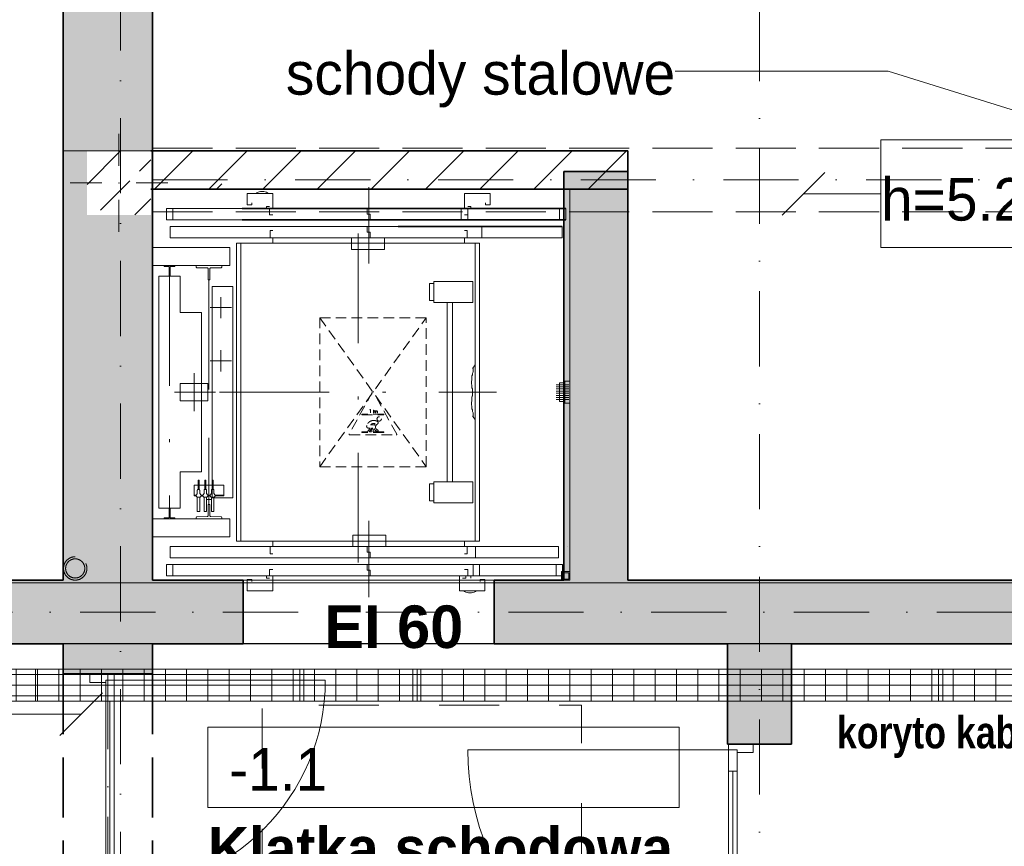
# Model space of a CAD drawing. Header units: millimetres. Extents: x 82175 to 237000, y 24756 to 471700.
# Tile 245 of 256: x 106816 to 111440, y 455658 to 459542. Entities that reach past the tile are written whole.
import ezdxf
from ezdxf.enums import TextEntityAlignment as Align

# ---------------------------------------------------------------- set-up
doc = ezdxf.new("R2010")
doc.units = ezdxf.units.MM
for name, pattern in [('DASHED', [0.75, 0.5, -0.25]), ('Krawędzie ukryte', [3.912222, 2.822222, -1.09]), ('Kropki i Kreski', [6.702778, 3.527778, -1.763889, 0, -1.411111]), ('Przerywana', [5.644444, 2.822222, -2.822222]), ('TRAZO_Y_PUNTO', [10.3, 5.15, -2.5, 0.15, -2.5])]:
    doc.linetypes.add(name, pattern=pattern)
for name, color, linetype, lineweight in [('#_EL - opis', 7, 'Continuous', 20), ('2DE_PRO_Cblf304L', 30, 'Continuous', 15), ('CP_DETAL', 33, 'Continuous', 9)]:
    doc.layers.add(name, color=color, linetype=linetype, lineweight=lineweight)
for name, color, linetype in [('- strefy pomieszczeń', 8, 'Continuous'), ('2D - Ogólne', 8, 'Continuous'), ('Drzwi Archicad', 8, 'Continuous'), ('Instalacje - Wod_Kan', 8, 'Continuous'), ('Konstrukcja - Belki', 8, 'Continuous'), ('Konstrukcja - Siatka mod', 8, 'Continuous'), ('Konstrukcja - Stropy', 8, 'Continuous'), ('Konstrukcja - Słupy', 8, 'Continuous'), ('Konstrukcja - Ściany działowe', 8, 'Continuous'), ('Konstrukcja - Ściany nośne wew..P', 8, 'Continuous'), ('Opisy - Etykiety', 8, 'Continuous'), ('Opisy - Tekst', 8, 'Continuous'), ('Wnętrze - Wyposażenie', 8, 'Continuous'), ('Wykończenie - Podłogi', 8, 'Continuous')]:
    doc.layers.add(name, color=color, linetype=linetype)
doc.styles.add('CP_ATTR', font='ARIAL.TTF')
doc.styles.add('OP_100', font='ARIALN.TTF', dxfattribs={"width": 0.8, "height": 20})
doc.styles.add('STYL_AUTOMATYCZNY_5', font='txt')
doc.styles.add('STYL_AUTOMATYCZNY_6', font='txt')
doc.styles.add('STYL_AUTOMATYCZNY_7', font='txt')
doc.styles.add('STYL_AUTOMATYCZNY_9', font='txt')

# ---------------------------------------------------------------- blocks, each defined once
blk = doc.blocks.new('2Dcblfmark100')
at = {"color": 3}
for p, q in [((-10, -50), (-10, 50)), ((10, -50), (10, 50))]:
    blk.add_line(p, q, dxfattribs=at)
blk = doc.blocks.new('2dcblf_korcf105v_b150_h105_z1mcg80')
at = {"layer": 'CP_DETAL'}
h = blk.add_hatch(dxfattribs=at)
h.set_pattern_fill('_USER', color=256, scale=100, angle=90, style=0, pattern_type=0)
h.set_pattern_definition([(90, (-3e-14, 0), (-100, 6e-15), [])])
h.paths.add_polyline_path([(0, 75), (13250, 75), (13250, -75), (0, -75)])
for p, q in [((0, 75), (13250, 75)), ((13250, -75), (13250, 75)), ((0, -75), (13250, -75))]:
    blk.add_line(p, q)
for p, q in [((13250, 50), (0, 50)), ((0, 0), (13250, 0)), ((13250, -50), (0, -50))]:
    blk.add_line(p, q, dxfattribs=at)
at = {"yscale": 1.5}
for p in [(9000, 0), (12000, 0)]:
    blk.add_blockref('2Dcblfmark100', p, dxfattribs=at)
at = {"linetype": 'ByBlock', "style": 'CP_ATTR', "flags": 9}
for tag in ['NAME', 'NUMBER', 'GROUP', 'ORDER-NO', 'PRODUCER', 'COUPLERS', 'MOUNTDIST', 'MOUNTINGS', 'OTHER', 'WEIGHT', 'DIVIDER', 'COVER']:
    blk.add_attdef(tag, text='', height=0.00005, dxfattribs=at).set_placement((-0.1, 0), align=Align.MIDDLE_LEFT)

msp = doc.modelspace()

# ---------------------------------------------------------------- hatches: boundary and pattern name
at = {"layer": 'Konstrukcja - Słupy', "linetype": 'Continuous', "lineweight": 25}
h = msp.add_hatch(dxfattribs=at)
h.set_pattern_fill('Beton_zbrojony_0001', color=8, style=0, pattern_type=2)
h.set_pattern_definition([(45, (-135208.59, 738186.62), (-183.84776, 183.84776), []), (45, (-135300.5, 738278.54), (-183.84776, 183.84776), [195, -65])])
h.paths.add_polyline_path([(107132.4, 458624.9), (107432.4, 458624.9), (107432.4, 458924.9), (107132.4, 458924.9)])
at = {"layer": 'Konstrukcja - Ściany działowe', "linetype": 'Continuous', "lineweight": 13}
h = msp.add_hatch(dxfattribs=at)
h.set_pattern_fill('Bloczki_ceramiczne_0001', color=8, style=0, pattern_type=2)
h.set_pattern_definition([(45, (-135208.59, 738186.62), (-127.27922, 127.27922), [])])
h.paths.add_polyline_path([(107432.4, 458744.9), (109671.8, 458744.9), (109671.8, 458924.9), (107432.4, 458924.9)])
at = {"layer": 'Konstrukcja - Ściany nośne wew..P', "linetype": 'Continuous', "lineweight": 13}
h = msp.add_hatch(color=8, dxfattribs=at)
h.paths.add_polyline_path([(107020, 456908.9), (107440, 456908.9), (107440, 461558.9), (107140, 461558.9), (107140, 461858.9), (107020, 461858.9)])
h.paths.add_polyline_path([(107432.4, 458624.9), (107132.4, 458624.9), (107132.4, 458924.9), (107432.4, 458924.9)], flags=0)
for points in [[(109671.8, 456908.9), (109671.8, 458828.9), (109371.8, 458828.9), (109371.8, 456908.9)], [(104440, 456608.9), (107020, 456608.9), (107020, 456908.9), (104440, 456908.9)], [(107020, 456908.9), (107020, 456468.9), (107440, 456468.9), (107440, 456908.9)], [(107440, 456608.9), (107865, 456608.9), (107865, 456908.9), (107440, 456908.9)], [(109045, 456908.9), (109045, 456608.9), (109371.8, 456608.9), (109371.8, 456908.9)], [(109671.8, 456908.9), (109371.8, 456608.9), (109671.8, 456608.9)], [(109671.8, 456908.9), (109371.8, 456908.9), (109371.8, 456608.9)], [(109671.8, 456608.9), (112190, 456608.9), (112190, 456908.9), (109671.8, 456908.9)], [(110440, 456608.9), (110140, 456608.9), (110140, 456138.9), (110440, 456138.9)]]:
    msp.add_hatch(color=8, dxfattribs=at).paths.add_polyline_path(points)

# ---------------------------------------------------------------- linework, layer by layer
at = {"layer": '- strefy pomieszczeń', "color": 8, "linetype": 'Continuous', "lineweight": 13, "ltscale": 100}
for p, q in [((107699.4, 456217.5), (109913.1, 456217.5)), ((107699.4, 455841), (107699.4, 456217.5)), ((109913.1, 456217.5), (109913.1, 455841)), ((109913.1, 455841), (107699.4, 455841))]:
    msp.add_line(p, q, dxfattribs=at)
at = {"color": 8, "linetype": 'Continuous', "lineweight": 13, "ltscale": 100}
for p, q in [((110894.7, 459299.8), (109894.7, 459299.8)), ((112323.8, 458854.6), (110894.7, 459299.8))]:
    msp.add_line(p, q, dxfattribs=at)
at = {"layer": '2D - Ogólne', "color": 8, "linetype": 'Continuous', "lineweight": 13, "ltscale": 100}
for p, q in [((110894.7, 459299.8), (109894.7, 459299.8)), ((112323.8, 458854.6), (110894.7, 459299.8))]:
    msp.add_line(p, q, dxfattribs=at)
at = {"layer": '2D - Ogólne', "color": 8, "linetype": 'Przerywana', "lineweight": 13, "ltscale": 100, "flags": 128}
msp.add_lwpolyline([(107954.2, 454821.3), (109454.2, 454821.3), (109454.2, 456321.3), (107954.2, 456321.3)], close=True, dxfattribs=at)
at = {"layer": 'Drzwi Archicad', "color": 8, "linetype": 'Continuous', "lineweight": 35, "ltscale": 100}
for p, q in [((107865, 456608.9), (107865, 456908.9)), ((107865, 456608.9), (107865, 456908.9)), ((109044.9, 456608.9), (109044.9, 456908.9)), ((109045, 456608.9), (109045, 456908.9)), ((107145.2, 456467.6), (107020.2, 456467.6)), ((107260.2, 456467.6), (107145.2, 456467.6)), ((107260.2, 456467.6), (107145.2, 456467.6)), ((107440.2, 456467.6), (107260.2, 456467.6)), ((110145, 456138.9), (110140, 456138.9)), ((110260, 456138.9), (110145, 456138.9)), ((110260, 456138.9), (110145, 456138.9)), ((110440, 456138.9), (110260, 456138.9))]:
    msp.add_line(p, q, dxfattribs=at)
at = {"layer": 'Drzwi Archicad', "color": 8, "linetype": 'Continuous', "lineweight": 13, "ltscale": 100}
for p, q in [((107260.2, 456467.6), (107145.2, 456467.6)), ((107145.2, 456467.6), (107145.2, 456427.6)), ((107145.2, 456427.6), (107220.2, 456427.6)), ((107220.2, 456427.6), (107220.2, 456439.6)), ((107220.2, 456439.6), (107260.2, 456439.6)), ((107220.2, 456439.6), (107220.2, 456339.6)), ((107260.2, 456439.6), (107220.2, 456439.6)), ((107260.2, 456439.6), (107260.2, 456467.6)), ((107260.2, 456439.6), (108251.4, 456439.6)), ((107260.2, 456339.6), (107260.2, 456439.6)), ((107220.2, 456339.6), (107260.2, 456339.6)), ((107240.2, 455548.4), (107240.2, 456339.6)), ((110145, 456110.9), (108921, 456110.9)), ((110260, 456138.9), (110145, 456138.9)), ((110145, 456138.9), (110145, 456110.9)), ((110145, 456110.9), (110185, 456110.9)), ((110145, 456010.9), (110145, 456110.9)), ((110145, 456110.9), (110185, 456110.9)), ((110185, 456110.9), (110185, 456098.9)), ((110185, 456110.9), (110185, 456010.9)), ((110260, 456098.9), (110260, 456138.9)), ((110185, 456098.9), (110260, 456098.9)), ((110185, 456010.9), (110145, 456010.9)), ((110165, 454986.9), (110165, 456010.9))]:
    msp.add_line(p, q, dxfattribs=at)
at = {"layer": 'Drzwi Archicad', "color": 8, "linetype": 'Continuous', "lineweight": 13, "ltscale": 100, "flags": 128}
for points in [[(107240.2, 455548.4), (107240.2, 456339.6), (107220.2, 456339.6), (107220.2, 455548.4)], [(107260.2, 455548.4), (107260.2, 456339.6), (107240.2, 456339.6), (107240.2, 455548.4)], [(110145, 454986.9), (110145, 456010.9), (110165, 456010.9), (110165, 454986.9)], [(110165, 454986.9), (110165, 456010.9), (110185, 456010.9), (110185, 454986.9)]]:
    msp.add_lwpolyline(points, close=True, dxfattribs=at)
at = {"layer": 'Drzwi Archicad', "color": 8, "linetype": 'Continuous', "lineweight": 13, "ltscale": 100}
for centre, radius, start, end in [((107260.2, 456439.6), 991.2, 270, 0), ((110145, 456110.9), 1224, 180, 270)]:
    msp.add_arc(centre, radius, start, end, dxfattribs=at)
at = {"layer": 'Instalacje - Wod_Kan', "color": 8, "linetype": 'Przerywana', "lineweight": 20, "ltscale": 100, "flags": 128}
for points in [[(107076.8, 457018.9, 0.414214), (107021.8, 456963.9, 0.414214), (107076.8, 456908.9, 0.414214), (107131.8, 456963.9, 0.414214)], [(107076.8, 457008.9, -1), (107076.8, 456918.9, -1)]]:
    msp.add_lwpolyline(points, format="xyb", close=True, dxfattribs=at)
at = {"layer": 'Konstrukcja - Belki', "color": 8, "linetype": 'Krawędzie ukryte', "lineweight": 13, "ltscale": 100}
for p, q in [((107439.9, 458938.9), (113370, 458938.9)), ((107439.9, 458638.9), (107439.9, 458938.9)), ((107439.9, 458638.9), (113370, 458638.9))]:
    msp.add_line(p, q, dxfattribs=at)
at = {"layer": 'Konstrukcja - Belki', "color": 8, "linetype": 'Kropki i Kreski', "lineweight": 13, "ltscale": 100}
for p, q in [((107439.9, 458788.9), (113370, 458788.9)), ((107230, 456467.6), (107230.2, 454429.2))]:
    msp.add_line(p, q, dxfattribs=at)
at = {"layer": 'Konstrukcja - Belki', "color": 8, "linetype": 'Krawędzie ukryte', "lineweight": 35, "ltscale": 100}
for p, q in [((107020, 456467.6), (107020.2, 454429.1)), ((107020, 456467.6), (107440, 456467.6)), ((107440, 456467.6), (107440.2, 454429.2))]:
    msp.add_line(p, q, dxfattribs=at)
at = {"layer": 'Konstrukcja - Siatka mod', "color": 8, "linetype": 'Kropki i Kreski', "lineweight": 13, "ltscale": 100}
for p, q in [((107290, 448000), (107290, 464964.8)), ((110290, 464969.5), (110290, 448000)), ((93022.5, 456758.9), (122467, 456758.9))]:
    msp.add_line(p, q, dxfattribs=at)
at = {"layer": 'Konstrukcja - Stropy', "color": 8, "linetype": 'Continuous', "lineweight": 13, "ltscale": 100, "flags": 128}
for points in [[(113520, 462289.4), (93350, 462289.4), (93350, 456620.2), (95620, 456620.2), (95620, 454427.2), (104440, 454427.2), (104440, 456608.9), (113520, 456608.9)], [(95620, 448978.1), (107435, 448978.1), (107435, 454429.9), (110140, 454429.9), (110140, 448978.1), (122560.8, 448978.1), (122560.8, 462257), (113220, 462257), (113220, 456896.9), (103140, 456896.9), (103140, 458317.8), (95620, 458317.8)]]:
    msp.add_lwpolyline(points, close=True, dxfattribs=at)
at = {"layer": 'Konstrukcja - Słupy', "color": 8, "linetype": 'Continuous', "lineweight": 0, "ltscale": 100}
for p, q in [((107282.4, 458854.9), (107282.4, 459004.9)), ((107202.4, 458774.9), (107052.4, 458774.9)), ((107362.4, 458774.9), (107512.4, 458774.9)), ((107282.4, 458694.9), (107282.4, 458544.9))]:
    msp.add_line(p, q, dxfattribs=at)
msp.add_point((107282.4, 458774.9), dxfattribs=at)
at = {"layer": 'Konstrukcja - Ściany działowe', "color": 8, "linetype": 'Continuous', "lineweight": 35, "ltscale": 100, "flags": 128}
for points in [[(109671.8, 458924.9), (107432.4, 458924.9)], [(109671.8, 458744.9), (109671.8, 458924.9)], [(107432.4, 458744.9), (109671.8, 458744.9)]]:
    msp.add_lwpolyline(points, dxfattribs=at)
at = {"layer": 'Konstrukcja - Ściany nośne wew..P', "color": 8, "linetype": 'Continuous', "lineweight": 35, "ltscale": 100}
for p, q in [((109045, 456608.9), (109045, 456908.9)), ((107145.2, 456467.6), (107020.2, 456467.6)), ((107260.2, 456467.6), (107145.2, 456467.6)), ((107440.2, 456467.6), (107260.2, 456467.6)), ((110145, 456138.9), (110140, 456138.9)), ((110260, 456138.9), (110145, 456138.9)), ((110440, 456138.9), (110260, 456138.9))]:
    msp.add_line(p, q, dxfattribs=at)
at = {"layer": 'Konstrukcja - Ściany nośne wew..P', "color": 8, "linetype": 'Continuous', "lineweight": 35, "ltscale": 100, "flags": 128}
for points in [[(107020, 461858.9), (107020, 456908.9)], [(107440, 456908.9), (107440, 461558.9)], [(109671.8, 458828.9), (109371.8, 458828.9)], [(109371.8, 458828.9), (109371.8, 456908.9)], [(109671.8, 456908.9), (109671.8, 458828.9)], [(107020, 456908.9), (104440, 456908.9)], [(107865, 456908.9), (107440, 456908.9)], [(109371.8, 456908.9), (109045, 456908.9)], [(112190, 456908.9), (109671.8, 456908.9)], [(104440, 456608.9), (107020, 456608.9)], [(107020, 456608.9), (107020, 456468.9)], [(107440, 456468.9), (107440, 456608.9)], [(107440, 456608.9), (107865, 456608.9)], [(109045, 456608.9), (109371.8, 456608.9)], [(109371.8, 456608.9), (109671.8, 456608.9)], [(109671.8, 456608.9), (110140, 456608.9)], [(110140, 456608.9), (110140, 456138.9)], [(110440, 456138.9), (110440, 456608.9)], [(110440, 456608.9), (112190, 456608.9)], [(107020, 456468.9), (107440, 456468.9)], [(107440.2, 456468.9), (107020.2, 456468.9)], [(107440.2, 456467.6), (107440.2, 456468.9)]]:
    msp.add_lwpolyline(points, dxfattribs=at)
at = {"layer": 'Opisy - Etykiety', "color": 8, "linetype": 'Continuous', "lineweight": 13, "ltscale": 100}
for p, q in [((111942.5, 458976.7), (110860.7, 458976.7)), ((110860.7, 458976.7), (110860.7, 458470.8)), ((110596.6, 458823.8), (110396.6, 458623.8)), ((110496.6, 458723.8), (110860.7, 458723.8)), ((110860.7, 458470.8), (111942.5, 458470.8))]:
    msp.add_line(p, q, dxfattribs=at)
at = {"layer": 'Opisy - Etykiety', "color": 8, "linetype": 'Continuous', "lineweight": 20, "ltscale": 100}
for p, q in [((107005.3, 456179), (107205.3, 456379)), ((107105.3, 456279), (106741.2, 456279))]:
    msp.add_line(p, q, dxfattribs=at)
at = {"layer": 'Wnętrze - Wyposażenie', "color": 8, "linetype": 'Continuous', "lineweight": 13, "ltscale": 100}
for p, q in [((107440, 456908.9), (107440, 458744.9)), ((107765, 458744.9), (107440, 458744.9)), ((107740, 458744.9), (107765, 458769.9)), ((109021, 458744.9), (109040, 458744.9)), ((109021, 458744.9), (109400, 458744.9)), ((109400, 458744.9), (109400, 456908.9)), ((107885, 458724.9), (108005, 458724.9)), ((107885, 458671.9), (107885, 458724.9)), ((107925, 458724.9), (107929.6, 458728.7)), ((107925, 458724.9), (107925, 458724.9)), ((107929.6, 458728.7), (107935.3, 458731.7)), ((107935.3, 458731.7), (107941.3, 458733.4)), ((107941.3, 458733.4), (107947.5, 458733.9)), ((107962.5, 458733.9), (107947.4, 458733.9)), ((107968.7, 458733.4), (107962.5, 458733.9)), ((107974.7, 458731.7), (107968.7, 458733.4)), ((107980.4, 458728.7), (107974.7, 458731.7)), ((107985, 458724.9), (107980.4, 458728.7)), ((107985, 458724.9), (107985, 458724.9)), ((108005, 458724.9), (108005, 458654.9)), ((108905, 458724.9), (108905, 458654.9)), ((109025, 458724.9), (108905, 458724.9)), ((109025, 458671.9), (109025, 458724.9)), ((107505, 458654.9), (107505, 458600.9)), ((108920, 458654.9), (107505, 458654.9)), ((109381, 458654.9), (107505, 458654.9)), ((107535, 458600.9), (107535, 458654.9)), ((107907, 458671.9), (107885, 458671.9)), ((107907, 458681.9), (107907, 458671.9)), ((107975, 458664.9), (107990, 458664.9)), ((107975, 458654.9), (107975, 458664.9)), ((107990, 458654.9), (107990, 458624.9)), ((108055, 458654.9), (108055, 458654.9)), ((108405, 458654.9), (108055, 458654.9)), ((108405, 458654.9), (108055, 458654.9)), ((108405, 458654.9), (108405, 458654.9)), ((108447.5, 458654.9), (108447.5, 458627.9)), ((108505, 458654.9), (108505, 458654.9)), ((108855, 458654.9), (108505, 458654.9)), ((108855, 458654.9), (108505, 458654.9)), ((108855, 458654.9), (108855.1, 458654.9)), ((108890, 458654.9), (108890, 458600.9)), ((108935, 458664.9), (108920, 458664.9)), ((108920, 458600.9), (108920, 458654.9)), ((108920, 458654.9), (108920, 458624.9)), ((108935, 458654.9), (108935, 458664.9)), ((109003, 458681.9), (109003, 458671.9)), ((109003, 458671.9), (109025, 458671.9)), ((109351, 458654.9), (109351, 458600.9)), ((109381, 458600.9), (109381, 458654.9)), ((108920, 458600.9), (107505, 458600.9)), ((109381, 458600.9), (107505, 458600.9)), ((108005, 458624.9), (107990, 458624.9)), ((108405, 458600.9), (108055, 458600.9)), ((108447.5, 458627.9), (108462.5, 458627.9)), ((108462.5, 458627.9), (108462.5, 458600.9)), ((108855, 458600.9), (108505, 458600.9)), ((108905, 458624.9), (108920, 458624.9)), ((107523, 458570.9), (107523, 458516.9)), ((108987, 458570.9), (107523, 458570.9)), ((109363, 458570.9), (107523, 458570.9)), ((109363, 458570.9), (107687, 458570.9)), ((108405, 458570.9), (108055, 458570.9)), ((108405, 458570.9), (108055, 458570.9)), ((108055, 458570.9), (108055, 458570.9)), ((108405, 458570.9), (108405, 458570.9)), ((108447.5, 458543.9), (108447.5, 458570.9)), ((108855, 458570.9), (108505, 458570.9)), ((108855, 458570.9), (108505, 458570.9)), ((108505, 458570.9), (108505, 458570.9)), ((108855, 458570.9), (108855.1, 458570.9)), ((108987, 458516.9), (108987, 458570.9)), ((109363, 458516.9), (109363, 458570.9)), ((107523, 458516.9), (108987, 458516.9)), ((107523, 458516.9), (107523, 458516.9)), ((108987, 458516.9), (107523, 458516.9)), ((107523, 458516.9), (109363, 458516.9)), ((109363, 458516.9), (107523, 458516.9)), ((109363, 458516.9), (107687, 458516.9)), ((108005, 458550.9), (107993, 458550.9)), ((107993, 458550.9), (107993, 458516.9)), ((108005, 458491.9), (108005, 458516.9)), ((108405, 458516.9), (108055, 458516.9)), ((108156, 458516.9), (108304, 458516.9)), ((108156, 458516.9), (108156, 458516.9)), ((108304, 458516.9), (108304, 458516.9)), ((108375, 458516.9), (108375, 458462.9)), ((108462.5, 458543.9), (108447.5, 458543.9)), ((108462.5, 458516.9), (108462.5, 458543.9)), ((108855, 458516.9), (108505, 458516.9)), ((108530, 458462.9), (108530, 458516.9)), ((108905, 458516.9), (108743, 458516.9)), ((108905, 458550.9), (108917, 458550.9)), ((108905, 458491.9), (108905, 458516.9)), ((108917, 458516.9), (108917, 458550.9)), ((108955, 458516.9), (108955, 458516.9)), ((108955, 458516.9), (108955, 458516.9)), ((108955, 458516.9), (108955, 458516.9)), ((107803, 458471.9), (107440, 458471.9)), ((107440, 458471.9), (107440, 458386.9)), ((107803, 458386.9), (107803, 458471.9)), ((107835, 457091.9), (107835, 458491.9)), ((107835, 458491.9), (108975, 458491.9)), ((107855, 458491.9), (108955, 458491.9)), ((107855, 458491.9), (107855, 458366.9)), ((107855, 458491.9), (107855, 457091.9)), ((108375, 458462.9), (108530, 458462.9)), ((108955, 458491.9), (108743, 458491.9)), ((108955, 458491.9), (108955, 457091.9)), ((108955, 458491.9), (108955, 458366.9)), ((108975, 458491.9), (108975, 457091.9)), ((107440, 458386.9), (107803, 458386.9)), ((107495, 458382.9), (107495, 458385.9)), ((107544, 458386.9), (107496, 458386.9)), ((107516.5, 458381.9), (107496, 458381.9)), ((107517.5, 458380.9), (107517.5, 458337.9)), ((107522.5, 458337.9), (107522.5, 458380.9)), ((107523.5, 458381.9), (107544, 458381.9)), ((107545, 458385.9), (107545, 458382.9)), ((107645, 458386.9), (107645, 458379.8)), ((107645, 458386.9), (107765, 458386.9)), ((107698.1, 458375.7), (107647.9, 458376.8)), ((107701, 458345.3), (107701, 458372.7)), ((107709, 458345.3), (107709, 458372.7)), ((107711.9, 458375.7), (107762.1, 458376.8)), ((107765, 458386.9), (107765, 458379.8)), ((107570, 458336.9), (107470, 458336.9)), ((107470, 458336.9), (107470, 457246.9)), ((107521.5, 458336.9), (107518.5, 458336.9)), ((107520, 458336.9), (107520, 457931.9)), ((107520, 458336.9), (107520, 458056.9)), ((107570, 458165.9), (107570, 458336.9)), ((107700.6, 458344.9), (107700.5, 458344.9)), ((107700.5, 458319.9), (107700.5, 458344.9)), ((107709.5, 458344.9), (107709.4, 458344.9)), ((107709.5, 458319.9), (107709.5, 458344.9)), ((107701.5, 458318.9), (107700.5, 458319.9)), ((107701.5, 458318.9), (107708.5, 458318.9)), ((107705, 458318.9), (107705, 457931.9)), ((107708.5, 458318.9), (107709.5, 458319.9)), ((107720, 458288.9), (107720, 457294.9)), ((107817, 458288.9), (107720, 458288.9)), ((107817, 458288.9), (107817, 457294.9)), ((108760.9, 458301.9), (108740.9, 458301.9)), ((108740.9, 458301.9), (108740.9, 458222.4)), ((108943.4, 458311.9), (108760.9, 458311.9)), ((108760.9, 458311.9), (108760.9, 458212.4)), ((108943.4, 458212.4), (108943.4, 458311.9)), ((108740.9, 458222.4), (108760.9, 458222.4)), ((108760.9, 458212.4), (108943.4, 458212.4)), ((108824, 458212.4), (108824, 457371.4)), ((108849, 457371.4), (108849, 458212.4)), ((107670, 458165.9), (107570, 458165.9)), ((107670, 458165.9), (107670, 457417.9)), ((108954.9, 457919.7), (108944, 457905)), ((108944, 457905.2), (108944.1, 457905.2)), ((108955.1, 457664.1), (108954.9, 457919.7)), ((108941.9, 457873.6), (108940, 457868.7)), ((108940, 457856.8), (108940, 457868.7)), ((108941.9, 457873.6), (108942.8, 457878.6)), ((108946, 457902), (108946, 457888.1)), ((107570, 457831.9), (107570, 457751.9)), ((107700, 457831.9), (107570, 457831.9)), ((107700, 457831.9), (107700, 457751.9)), ((108938.5, 457839.7), (108938.5, 457839.7)), ((108938.5, 457839.7), (108938.5, 457829.8)), ((108938.6, 457837.3), (108938.5, 457837.3)), ((108938.5, 457836.9), (108938.5, 457836.9)), ((108938.6, 457840.1), (108938.6, 457840.1)), ((108940, 457824.1), (108940.1, 457812.4)), ((108940.1, 457812.4), (108941.9, 457807.8)), ((109335, 457826.9), (109395, 457826.9)), ((109335, 457816.9), (109395, 457816.9)), ((109340, 457826.9), (109351, 457826.9)), ((109340, 457816.9), (109351, 457816.9)), ((109351, 457835.4), (109376, 457835.4)), ((109351, 457835.4), (109351, 457748.4)), ((109376, 457843.4), (109376, 457740.4)), ((109376, 457843.4), (109400, 457843.4)), ((109400, 457843.4), (109400, 457740.4)), ((108940.9, 457772.4), (108940, 457769.5)), ((108940, 457757.6), (108940, 457769.5)), ((108941.9, 457774.4), (108940.9, 457772.4)), ((108941.9, 457774.4), (108941.9, 457807.8)), ((109335, 457806.9), (109395, 457806.9)), ((109335, 457796.9), (109395, 457796.9)), ((109335, 457786.9), (109395, 457786.9)), ((109335, 457776.9), (109395, 457776.9)), ((109335, 457766.9), (109395, 457766.9)), ((109340, 457806.9), (109351, 457806.9)), ((109340, 457796.9), (109351, 457796.9)), ((109340, 457786.9), (109351, 457786.9)), ((109340, 457776.9), (109351, 457776.9)), ((109340, 457766.9), (109351, 457766.9)), ((107570, 457751.9), (107700, 457751.9)), ((108938.5, 457740.5), (108938.5, 457730.6)), ((108938.5, 457740.5), (108938.5, 457740.5)), ((108938.5, 457737.7), (108938.5, 457737.7)), ((108940, 457724.8), (108940.1, 457713.2)), ((109335, 457756.9), (109395, 457756.9)), ((109340, 457756.9), (109351, 457756.9)), ((109351, 457748.4), (109376, 457748.4)), ((109376, 457740.4), (109400, 457740.4)), ((108940.1, 457713.2), (108941.9, 457708.6)), ((108944, 457677.1), (108944.1, 457677.1)), ((108944, 457677.1), (108955.1, 457664.1)), ((108945.7, 457694.5), (108946, 457694.1)), ((108946, 457694.1), (108946, 457680.3)), ((107705, 457264.9), (107705, 457576.9)), ((107705, 457264.9), (107705, 457576.9)), ((107570, 457417.9), (107570, 457246.9)), ((107670, 457417.9), (107570, 457417.9)), ((107653.7, 457354.9), (107635.1, 457354.9)), ((107635.1, 457354.9), (107635.1, 457304.9)), ((107653.7, 457378.7), (107653.7, 457335.1)), ((107658.4, 457378.7), (107653.7, 457378.7)), ((107658.4, 457335.1), (107658.4, 457378.7)), ((107685.7, 457354.9), (107658.4, 457354.9)), ((107685.7, 457378.7), (107685.7, 457335.1)), ((107690.4, 457378.7), (107685.7, 457378.7)), ((107690.4, 457335.1), (107690.4, 457378.7)), ((107719.7, 457354.9), (107690.4, 457354.9)), ((107719.7, 457378.7), (107719.7, 457335.1)), ((107724.4, 457378.7), (107719.7, 457378.7)), ((107724.4, 457335.1), (107724.4, 457378.7)), ((107775.1, 457354.9), (107724.4, 457354.9)), ((107775.1, 457304.9), (107775.1, 457354.9)), ((108760.9, 457361.4), (108740.9, 457361.4)), ((108740.9, 457361.4), (108740.9, 457281.9)), ((108943.4, 457371.4), (108760.9, 457371.4)), ((108760.9, 457371.4), (108760.9, 457271.9)), ((108943.4, 457271.9), (108943.4, 457371.4)), ((107635.1, 457307.9), (107644.1, 457307.9)), ((107635.1, 457304.9), (107644.1, 457304.9)), ((107647.6, 457310), (107644.1, 457310)), ((107644.1, 457310), (107644.1, 457302.3)), ((107650.1, 457314), (107647.6, 457314)), ((107647.6, 457314), (107647.6, 457310)), ((107650.1, 457331.1), (107651.1, 457332.1)), ((107650.1, 457314), (107650.1, 457331.1)), ((107651.1, 457334.6), (107651.6, 457335.1)), ((107651.1, 457332.1), (107651.1, 457334.6)), ((107651.6, 457335.1), (107660.6, 457335.1)), ((107660.6, 457335.1), (107661.1, 457334.6)), ((107661.1, 457334.6), (107661.1, 457332.1)), ((107661.1, 457332.1), (107662.1, 457331.1)), ((107662.1, 457331.1), (107662.1, 457314)), ((107664.6, 457314), (107662.1, 457314)), ((107664.6, 457310), (107664.6, 457314)), ((107668, 457310), (107664.6, 457310)), ((107668, 457302.3), (107668, 457310)), ((107668, 457307.9), (107676.1, 457307.9)), ((107668, 457304.9), (107676.1, 457304.9)), ((107679.6, 457310), (107676.1, 457310)), ((107676.1, 457310), (107676.1, 457302.3)), ((107679.6, 457314), (107682.1, 457314)), ((107682.1, 457314), (107679.6, 457314)), ((107679.6, 457310), (107679.6, 457314)), ((107682.1, 457331.1), (107683.1, 457332.1)), ((107682.1, 457314), (107682.1, 457331.1)), ((107683.1, 457334.6), (107683.6, 457335.1)), ((107683.1, 457332.1), (107683.1, 457334.6)), ((107683.6, 457335.1), (107692.6, 457335.1)), ((107692.6, 457335.1), (107693.1, 457334.6)), ((107693.1, 457334.6), (107693.1, 457332.1)), ((107693.1, 457332.1), (107694.1, 457331.1)), ((107694.1, 457331.1), (107694.1, 457314)), ((107694.1, 457314), (107696.6, 457314)), ((107696.6, 457314), (107694.1, 457314)), ((107696.6, 457314), (107696.6, 457310)), ((107700, 457310), (107696.6, 457310)), ((107700, 457302.3), (107700, 457310)), ((107700, 457307.9), (107710.1, 457307.9)), ((107700, 457304.9), (107710.1, 457304.9)), ((107713.6, 457310), (107710.1, 457310)), ((107710.1, 457310), (107710.1, 457302.3)), ((107713.6, 457314), (107716.1, 457314)), ((107716.1, 457314), (107713.6, 457314)), ((107713.6, 457314), (107716.1, 457314)), ((107713.6, 457310), (107713.6, 457314)), ((107716.1, 457331.1), (107717.1, 457332.1)), ((107716.1, 457314), (107716.1, 457331.1)), ((107717.1, 457334.6), (107717.6, 457335.1)), ((107717.1, 457332.1), (107717.1, 457334.6)), ((107717.6, 457335.1), (107726.6, 457335.1)), ((107726.6, 457335.1), (107727.1, 457334.6)), ((107727.1, 457334.6), (107727.1, 457332.1)), ((107727.1, 457332.1), (107728.1, 457331.1)), ((107728.1, 457331.1), (107728.1, 457314)), ((107728.1, 457314), (107730.6, 457314)), ((107730.6, 457314), (107728.1, 457314)), ((107728.1, 457314), (107730.6, 457314)), ((107730.6, 457314), (107730.6, 457310)), ((107734, 457310), (107730.6, 457310)), ((107734, 457302.3), (107734, 457310)), ((107734, 457307.9), (107775.1, 457307.9)), ((107734, 457304.9), (107775.1, 457304.9)), ((107644.1, 457302.3), (107647.6, 457302.3)), ((107647.6, 457298.3), (107647.6, 457302.3)), ((107664.6, 457298.4), (107647.6, 457298.3)), ((107650.1, 457298.3), (107650.1, 457232.1)), ((107662.1, 457232.1), (107662.1, 457298.3)), ((107664.6, 457302.3), (107668, 457302.3)), ((107664.6, 457302.3), (107664.6, 457298.4)), ((107676.1, 457302.3), (107679.6, 457302.3)), ((107679.6, 457298.4), (107679.6, 457302.3)), ((107696.6, 457298.3), (107679.6, 457298.4)), ((107682.1, 457298.3), (107682.1, 457232.1)), ((107694.1, 457232.1), (107694.1, 457298.3)), ((107696.6, 457302.3), (107700, 457302.3)), ((107696.6, 457302.3), (107696.6, 457298.3)), ((107697.1, 457288.4), (107713.1, 457288.4)), ((107701.5, 457264.9), (107700.5, 457263.9)), ((107700.5, 457263.9), (107700.5, 457238.9)), ((107701.5, 457264.9), (107708.5, 457264.9)), ((107705.1, 457288.4), (107705.1, 457292.4)), ((107705.1, 457288.4), (107705.1, 457284.8)), ((107708.5, 457264.9), (107709.5, 457263.9)), ((107709.5, 457263.9), (107709.5, 457238.9)), ((107710.1, 457302.3), (107713.6, 457302.3)), ((107713.6, 457298.3), (107713.6, 457302.3)), ((107730.6, 457298.3), (107713.6, 457298.3)), ((107716.1, 457298.3), (107716.1, 457232.1)), ((107817, 457294.9), (107720, 457294.9)), ((107728.1, 457296.9), (107728.1, 457298.3)), ((107728.1, 457232.1), (107728.1, 457296.9)), ((107730.6, 457302.3), (107734, 457302.3)), ((107730.6, 457302.3), (107730.6, 457298.3)), ((108740.9, 457281.9), (108760.9, 457281.9)), ((108760.9, 457271.9), (108943.4, 457271.9)), ((107570, 457246.9), (107470, 457246.9)), ((107517.5, 457202.9), (107517.5, 457245.9)), ((107521.5, 457246.9), (107518.5, 457246.9)), ((107522.5, 457245.9), (107522.5, 457202.9)), ((107650.1, 457232.1), (107651.1, 457231.1)), ((107651.1, 457231.1), (107661.1, 457231.1)), ((107661.1, 457231.1), (107662.1, 457232.1)), ((107682.1, 457232.1), (107683.1, 457231.1)), ((107683.1, 457231.1), (107693.1, 457231.1)), ((107693.1, 457231.1), (107694.1, 457232.1)), ((107700.6, 457238.9), (107700.5, 457238.9)), ((107701, 457238.5), (107701, 457211)), ((107709, 457238.5), (107709, 457211)), ((107709.5, 457238.9), (107709.4, 457238.9)), ((107716.1, 457232.1), (107717.1, 457231.1)), ((107717.1, 457231.1), (107727.1, 457231.1)), ((107727.1, 457231.1), (107728.1, 457232.1)), ((107803, 457196.9), (107440, 457196.9)), ((107440, 457196.9), (107440, 457111.9)), ((107495, 457200.9), (107495, 457197.9)), ((107516.5, 457201.9), (107496, 457201.9)), ((107544, 457196.9), (107496, 457196.9)), ((107523.5, 457201.9), (107544, 457201.9)), ((107545, 457197.9), (107545, 457200.9)), ((107645, 457196.9), (107645, 457203.9)), ((107645, 457196.9), (107765, 457196.9)), ((107698.1, 457208), (107647.9, 457206.9)), ((107711.9, 457208), (107762.1, 457206.9)), ((107765, 457196.9), (107765, 457203.9)), ((107803, 457111.9), (107803, 457196.9)), ((108955, 457091.9), (108955, 457185.9)), ((108380, 457120.9), (108380, 457066.9)), ((108535, 457120.9), (108380, 457120.9)), ((108535, 457066.9), (108535, 457120.9)), ((107440, 457111.9), (107803, 457111.9)), ((107835, 457091.9), (108975, 457091.9)), ((108005, 457091.9), (108005, 457066.9)), ((108955, 457091.9), (108743, 457091.9)), ((108905, 457091.9), (108905, 457066.9)), ((107523, 457066.9), (107711, 457066.9)), ((108957, 457066.9), (107523, 457066.9)), ((107523, 457066.9), (107523, 457012.9)), ((107523, 457066.9), (108957, 457066.9)), ((107523, 457066.9), (107523, 457066.9)), ((109347, 457066.9), (107523, 457066.9)), ((107523, 457066.9), (109347, 457066.9)), ((107955, 457066.9), (107955.1, 457066.9)), ((107955, 457066.9), (107955.1, 457066.9)), ((107955, 457066.9), (107955.1, 457066.9)), ((107993, 457066.9), (107993, 457032.9)), ((108005, 457032.9), (107993, 457032.9)), ((108055, 457066.9), (108405, 457066.9)), ((108447.5, 457066.9), (108447.5, 457039.9)), ((108447.5, 457039.9), (108462.5, 457039.9)), ((108462.5, 457039.9), (108462.5, 457012.9)), ((108505, 457066.9), (108855, 457066.9)), ((108754, 457066.9), (108606, 457066.9)), ((108606, 457066.9), (108606.1, 457066.9)), ((108905, 457066.9), (108743, 457066.9)), ((108754, 457066.9), (108754.1, 457066.9)), ((108905, 457032.9), (108917, 457032.9)), ((108917, 457032.9), (108917, 457066.9)), ((108957, 457012.9), (108957, 457066.9)), ((109347, 457012.9), (109347, 457066.9)), ((109347, 457066.9), (109347, 457066.9)), ((109387, 457066.9), (109387, 457066.9)), ((107505, 456982.9), (108243, 456982.9)), ((107505, 456982.9), (108617, 456982.9)), ((107505, 456982.9), (107885, 456982.9)), ((107505, 456982.9), (107505, 456928.9)), ((107505, 456982.9), (108975, 456982.9)), ((107505, 456982.9), (109365, 456982.9)), ((107523, 457012.9), (108617, 457012.9)), ((107523, 457012.9), (107711, 457012.9)), ((107523, 457012.9), (108957, 457012.9)), ((107523, 457012.9), (109347, 457012.9)), ((107535, 456928.9), (107535, 456982.9)), ((108055, 457012.9), (108405, 457012.9)), ((108055, 457012.9), (108405, 457012.9)), ((108055, 457012.9), (108055, 457012.9)), ((108055, 456982.9), (108405, 456982.9)), ((108405, 457012.9), (108405, 457012.9)), ((108447.5, 456955.9), (108447.5, 456982.9)), ((108505, 457012.9), (108855, 457012.9)), ((108505, 457012.9), (108855, 457012.9)), ((108505, 457012.9), (108505, 457012.9)), ((108505, 456982.9), (108855, 456982.9)), ((108855, 457012.9), (108855.1, 457012.9)), ((108945, 456982.9), (108945, 456928.9)), ((108975, 456928.9), (108975, 456982.9)), ((109335, 456982.9), (109335, 456928.9)), ((109365, 456928.9), (109365, 456982.9)), ((107990, 456928.9), (107990, 456958.9)), ((108005, 456958.9), (107990, 456958.9)), ((108462.5, 456955.9), (108447.5, 456955.9)), ((108462.5, 456928.9), (108462.5, 456955.9)), ((108905, 456958.9), (108920, 456958.9)), ((108920, 456928.9), (108920, 456958.9)), ((109400, 456948.9), (109360, 456948.9)), ((109360, 456948.9), (109360, 456908.9)), ((109395, 456943.9), (109365, 456943.9)), ((109365, 456943.9), (109365, 456913.9)), ((109395, 456913.9), (109395, 456943.9)), ((109400, 456908.9), (109400, 456948.9)), ((107440, 456908.9), (107865, 456908.9)), ((107440, 456908.9), (107440, 456908.9)), ((107505, 456928.9), (107885, 456928.9)), ((107505, 456928.9), (108975, 456928.9)), ((107505, 456928.9), (109365, 456928.9)), ((107885, 456911.9), (107885, 456858.9)), ((107907, 456911.9), (107885, 456911.9)), ((107907, 456901.9), (107907, 456911.9)), ((107975, 456928.9), (107975, 456918.9)), ((107975, 456918.9), (107990, 456918.9)), ((108005, 456858.9), (108005, 456928.9)), ((108055, 456928.9), (108055, 456928.9)), ((108055, 456928.9), (108405, 456928.9)), ((108055, 456928.9), (108405, 456928.9)), ((108405, 456928.9), (108405, 456928.9)), ((108505, 456928.9), (108505, 456928.9)), ((108505, 456928.9), (108855, 456928.9)), ((108505, 456928.9), (108855, 456928.9)), ((108855, 456928.9), (108855.1, 456928.9)), ((108881, 456858.9), (108881, 456928.9)), ((108911, 456918.9), (108896, 456918.9)), ((108911, 456928.9), (108911, 456918.9)), ((108935, 456928.9), (108935, 456918.9)), ((108979, 456911.9), (109001, 456911.9)), ((108979, 456901.9), (108979, 456911.9)), ((109001, 456911.9), (109001, 456858.9)), ((109021, 456908.9), (109400, 456908.9)), ((109360, 456908.9), (109400, 456908.9)), ((109365, 456913.9), (109395, 456913.9)), ((107885, 456858.9), (108005, 456858.9)), ((109001, 456858.9), (108881, 456858.9)), ((108901, 456858.9), (108905.6, 456855.1)), ((108901, 456858.9), (108901.1, 456858.9)), ((108905.6, 456855.1), (108911.3, 456852.1)), ((108911.3, 456852.1), (108917.3, 456850.4)), ((108917.3, 456850.4), (108923.5, 456849.9)), ((108938.5, 456849.9), (108923.4, 456849.9)), ((108944.7, 456850.4), (108938.5, 456849.9)), ((108950.7, 456852.1), (108944.7, 456850.4)), ((108956.4, 456855.1), (108950.7, 456852.1)), ((108961, 456858.9), (108956.4, 456855.1)), ((108961, 456858.9), (108961, 456858.9))]:
    msp.add_line(p, q, dxfattribs=at)
at = {"layer": 'Wnętrze - Wyposażenie', "color": 8, "linetype": 'TRAZO_Y_PUNTO', "lineweight": 13, "ltscale": 100}
for p, q in [((108455, 458754.9), (108455, 458396.9)), ((108405, 456991.9), (108405, 458591.9)), ((107520, 458336.9), (107520, 457246.9)), ((107705, 458318.9), (107705, 457264.9)), ((107760, 458138.9), (107760, 458238.9)), ((107710, 458188.9), (107760, 458188.9)), ((107810, 458188.9), (107760, 458188.9)), ((107760, 457888.9), (107760, 457988.9)), ((107710, 457938.9), (107760, 457938.9)), ((107810, 457938.9), (107760, 457938.9)), ((107635, 457881.9), (107635, 457701.9)), ((107542.5, 457791.9), (107736.2, 457791.9)), ((107755, 457791.9), (109055, 457791.9)), ((107817, 457791.9), (107758, 457791.9)), ((108455, 456828.9), (108455, 457186.9))]:
    msp.add_line(p, q, dxfattribs=at)
at = {"layer": 'Wnętrze - Wyposażenie', "color": 8, "linetype": 'Continuous', "lineweight": 35, "ltscale": 100}
for p, q in [((109381, 458654.9), (107861, 458654.9)), ((109381, 458600.9), (107861, 458600.9)), ((109381, 458600.9), (108219, 458600.9)), ((109381, 458600.9), (108593, 458600.9)), ((109363, 458570.9), (108593, 458570.9))]:
    msp.add_line(p, q, dxfattribs=at)
at = {"layer": 'Wnętrze - Wyposażenie', "color": 8, "linetype": 'Continuous', "lineweight": 18, "ltscale": 100}
msp.add_line((109363, 458516.9), (109363, 458516.9), dxfattribs=at)
at = {"layer": 'Wnętrze - Wyposażenie', "color": 8, "linetype": 'DASHED', "lineweight": 13, "ltscale": 100}
for p, q in [((108725, 458141.9), (108225, 458141.9)), ((108225, 458141.9), (108225, 457441.9)), ((108225, 457441.9), (108725, 458141.9)), ((108225, 458141.9), (108725, 457441.9)), ((108725, 457441.9), (108725, 458141.9)), ((108472.9, 457793), (108363.3, 457594.8)), ((108586.7, 457594.8), (108477.1, 457793)), ((108423.6, 457688.6), (108423.6, 457685.7)), ((108526.4, 457688.6), (108423.6, 457688.6)), ((108423.6, 457685.7), (108526.4, 457685.7)), ((108460.2, 457709.5), (108461.2, 457711.2)), ((108462.8, 457709.5), (108460.2, 457709.5)), ((108461.2, 457711.2), (108464.2, 457711.2)), ((108462.8, 457694.7), (108462.8, 457709.5)), ((108464.2, 457694.7), (108462.8, 457694.7)), ((108464.2, 457711.2), (108464.2, 457694.7)), ((108477.8, 457706.7), (108479.3, 457706.7)), ((108477.8, 457694.7), (108477.8, 457706.7)), ((108479.3, 457694.7), (108477.8, 457694.7)), ((108479.3, 457706.7), (108479.3, 457703.8)), ((108479.3, 457699.7), (108479.3, 457694.7)), ((108486, 457694.7), (108486, 457699.7)), ((108487.5, 457694.7), (108486, 457694.7)), ((108487.5, 457700), (108487.5, 457694.7)), ((108494.3, 457694.7), (108494.3, 457699.6)), ((108495.8, 457694.7), (108494.3, 457694.7)), ((108495.8, 457701.8), (108495.8, 457694.7)), ((108526.4, 457688.6), (108526.4, 457685.7)), ((108463.6, 457637.9), (108478.6, 457637.9)), ((108365.4, 457591.2), (108584.6, 457591.2)), ((108423.6, 457603.2), (108423.6, 457606.1)), ((108423.6, 457606.1), (108449.3, 457606.1)), ((108526.4, 457603.2), (108423.6, 457603.2)), ((108449.3, 457606.1), (108462, 457623.5)), ((108452.7, 457623.5), (108462, 457623.5)), ((108470.2, 457623.5), (108458.2, 457607.2)), ((108458.2, 457607.2), (108458.2, 457606.1)), ((108458.2, 457606.1), (108468.6, 457606.1)), ((108465.7, 457608.3), (108474.6, 457623.5)), ((108468.6, 457606.1), (108465.7, 457608.3)), ((108470.2, 457623.5), (108474.6, 457623.5)), ((108481.1, 457620.2), (108474.6, 457608.3)), ((108474.6, 457608.3), (108478.6, 457606.1)), ((108478.6, 457606.1), (108526.4, 457606.1)), ((108526.4, 457606.1), (108526.4, 457603.2)), ((108225, 457441.9), (108725, 457441.9))]:
    msp.add_line(p, q, dxfattribs=at)
msp.add_circle((108504.3, 457666.3), 10.3, dxfattribs=at)
at = {"layer": 'Wnętrze - Wyposażenie', "color": 8, "linetype": 'Continuous', "lineweight": 13, "ltscale": 100}
for centre, radius, start, end in [((107496, 458385.9), 1, 90, 180), ((107496, 458382.9), 1, 180, 270), ((107516.5, 458380.9), 1, 0, 90), ((107523.5, 458380.9), 1, 90, 180), ((107523.5, 458380.9), 1, 90, 180), ((107544, 458385.9), 1, 0, 90), ((107544, 458382.9), 1, 270, 0), ((107648, 458379.8), 3, 180, 268.7315), ((107698, 458372.7), 3, 0, 88.7315), ((107712, 458372.7), 3, 91.2685, 180), ((107762, 458379.8), 3, 271.2685, 0), ((107518.5, 458337.9), 1, 180, 270), ((107521.5, 458337.9), 1, 270, 0), ((107700.6, 458345.3), 0.4, 270, 0), ((107709.4, 458345.3), 0.4, 180, 270), ((108947.4, 457905), 3.4, 177.7174, 244.9852), ((108963.1, 457877.1), 20.4, 147.2533, 175.8768), ((109010, 457842.2), 71.5, 168.2043, 182.0544), ((108963.4, 457833.3), 25.2, 188.0952, 201.6366), ((109010, 457743), 71.5, 168.2043, 182.0544), ((108963.4, 457734.1), 25.2, 188.0952, 201.6366), ((108977.9, 457710.6), 36, 183.1863, 206.7274), ((108947.4, 457677.2), 3.4, 115.0148, 182.2826), ((107518.5, 457245.9), 1, 90, 180), ((107521.5, 457245.9), 1, 0, 90), ((107698, 457211), 3, 271.2685, 0), ((107700.6, 457238.5), 0.4, 0, 90), ((107709.4, 457238.5), 0.4, 90, 180), ((107712, 457211), 3, 180, 268.7315), ((107496, 457200.9), 1, 90, 180), ((107496, 457197.9), 1, 180, 270), ((107516.5, 457202.9), 1, 270, 0), ((107523.5, 457202.9), 1, 180, 270), ((107523.5, 457202.9), 1, 180, 270), ((107544, 457200.9), 1, 0, 90), ((107544, 457197.9), 1, 270, 0), ((107648, 457203.9), 3, 91.2685, 180), ((107762, 457203.9), 3, 0, 88.7315)]:
    msp.add_arc(centre, radius, start, end, dxfattribs=at)
at = {"layer": 'Wnętrze - Wyposażenie', "color": 8, "linetype": 'DASHED', "lineweight": 13, "ltscale": 100}
for centre, radius, start, end in [((108475, 457791.9), 2.4, 28.9233, 151.0767), ((108482.7, 457699.7), 5.29, 38.6725, 129.7908), ((108482.7, 457699.7), 3.39, 0, 180), ((108490.9, 457699.7), 5.29, 23.1163, 141.2157), ((108490.9, 457699.7), 3.39, 358.3302, 183.773), ((108452.7, 457632.8), 7.2, 162.6342, 189.1494), ((108452.7, 457630.7), 7.2, 171.9833, 270), ((108478.5, 457624.8), 34.3, 60.2025, 162.6342), ((108478.5, 457624.8), 19.9, 68.3898, 138.6111), ((108478.6, 457630.7), 7.2, 65.5307, 90), ((108500.9, 457628.1), 21.3, 135.0045, 154.7354), ((108500.9, 457628.1), 14, 121.9992, 252.2759), ((108491.6, 457643.1), 3.68, 301.9992, 337.3011), ((108492, 457648.2), 7.2, 294.5442, 60.2025), ((108365.4, 457593.6), 2.4, 151.0767, 270), ((108500.9, 457628.1), 21.3, 201.9174, 252.2759), ((108495.5, 457611.3), 3.68, 252.2759, 72.2759), ((108584.6, 457593.6), 2.4, 270, 28.9233)]:
    msp.add_arc(centre, radius, start, end, dxfattribs=at)
at = {"layer": 'Wykończenie - Podłogi', "color": 8, "linetype": 'Continuous', "lineweight": 13, "ltscale": 100, "flags": 128}
for points in [[(113220, 461868.1), (93350, 461868.1), (93350, 456908.9), (95620, 456908.9), (95620, 454427.2), (102983.1, 454427.2), (102983.1, 456908.9), (107020, 456908.9), (107019.9, 458924.9), (109671.7, 458924.9), (109671.8, 456908.9), (113220, 456908.9)], [(122162, 454433.1), (122162, 461858.3), (113518, 461858.3), (113518, 456610.9), (102985.1, 456610.9), (102985.1, 458019.8), (95618, 458019.8), (95618, 454426.1), (107440, 454429.2)], [(109371.8, 456908.9), (109371.8, 458744.9), (107440, 458744.9), (107440, 456908.9)]]:
    msp.add_lwpolyline(points, close=True, dxfattribs=at)

# ---------------------------------------------------------------- block references
at = {"layer": '2DE_PRO_Cblf304L', "rotation": 180}
for p in [(117672.9, 456415.4), (120141, 456415.4)]:
    msp.add_blockref('2dcblf_korcf105v_b150_h105_z1mcg80', p, dxfattribs=at)

# ---------------------------------------------------------------- texts
at = {"layer": '#_EL - opis', "insert": (110654, 456268.5), "char_height": 150, "width": 13225.251, "attachment_point": 1, "style": 'OP_100'}
msp.add_mtext('\\fArial|b1|i0|c238|p34;koryto kablowe 150H100 montowane na wysokość 2,35m (spód koryta)', dxfattribs=at)
at = {"layer": '- strefy pomieszczeń', "color": 8, "linetype": 'Continuous', "lineweight": 13, "char_height": 200, "attachment_point": 1}
for s, insert, style in [('\\A1;{\\pql;\\pt0,500;\\fGeneva CE|b1|i0|c0|p0;\\W1.000000;pom. techn.\\fGeneva CE|b1|i0|c0|p0;\\W1.000000;\\A1{\\H.66x;\\S^  ;}\\fGeneva CE|b1|i0|c0|p0;\\W1.000000;\\fGeneva CE|b1|i0|c0|p0;\\W1.000000;\\A1{\\H.66x;\\S^  ;}}', (109635.5, 460637.8), 'STYL_AUTOMATYCZNY_9'), ('\\A1;{\\pql;\\pt0,500;\\fGeneva CE|b0|i0|c0|p0;\\W1.000000;A: 24,11\\fGeneva CE|b0|i0|c0|p0;\\W1.000000;\\A1{\\H.66x;\\S^  ;}\\fGeneva CE|b0|i0|c0|p0;\\W1.000000; m\\fGeneva CE|b0|i0|c0|p0;\\W1.000000;\\A1{\\H.66x;\\S2^  ;}}', (109735.5, 460256.7), 'STYL_AUTOMATYCZNY_6'), ('\\A1;{\\pql;\\pt0,500;\\fGeneva CE|b0|i0|c0|p0;\\W1.000000;-1.1\\fGeneva CE|b0|i0|c0|p0;\\W1.000000;\\A1{\\H.66x;\\S^  ;}\\fGeneva CE|b0|i0|c0|p0;\\W1.000000;\\fGeneva CE|b0|i0|c0|p0;\\W1.000000;\\A1{\\H.66x;\\S^  ;}}', (107799.4, 456120.6), 'STYL_AUTOMATYCZNY_6'), ('\\A1;{\\pql;\\pt0,500;\\fGeneva CE|b1|i0|c0|p0;\\W1.000000;Klatka schodowa\\fGeneva CE|b1|i0|c0|p0;\\W1.000000;\\A1{\\H.66x;\\S^  ;}\\fGeneva CE|b1|i0|c0|p0;\\W1.000000;\\fGeneva CE|b1|i0|c0|p0;\\W1.000000;\\A1{\\H.66x;\\S^  ;}}', (107699.4, 455748.6), 'STYL_AUTOMATYCZNY_9')]:
    msp.add_mtext(s, dxfattribs=dict(at, insert=insert, style=style))
at = {"color": 8, "linetype": 'Continuous', "lineweight": 20, "insert": (109894.7, 459259.4), "char_height": 200, "attachment_point": 6, "style": 'STYL_AUTOMATYCZNY_6'}
msp.add_mtext('\\A1;{\\pqr;\\fGeneva CE|b0|i0|c0|p0;\\W1.000000;schody stalowe\\fGeneva CE|b0|i0|c0|p0;\\W1.000000; }', dxfattribs=at)
at = {"layer": '2D - Ogólne', "color": 8, "linetype": 'Continuous', "lineweight": 13, "insert": (109894.7, 459259.4), "char_height": 200, "attachment_point": 6, "style": 'STYL_AUTOMATYCZNY_6'}
msp.add_mtext('\\A1;{\\pqr;\\fGeneva CE|b0|i0|c0|p0;\\W1.000000;schody stalowe}', dxfattribs=at)
at = {"layer": 'Opisy - Etykiety', "color": 8, "linetype": 'Continuous', "lineweight": 13, "insert": (110860.7, 458696.5), "char_height": 200.007, "attachment_point": 4, "style": 'STYL_AUTOMATYCZNY_5'}
msp.add_mtext('\\A1;{\\pql;\\fGeneva|b0|i0|c0|p0;\\W1.000000;h=\\fGeneva CE|b0|i0|c0|p0;\\H0.999967x;\\W1.000000;5.21}', dxfattribs=at)
at = {"layer": 'Opisy - Tekst', "color": 8, "linetype": 'Continuous', "lineweight": 13, "insert": (108246.9, 456790), "char_height": 200, "attachment_point": 1, "style": 'STYL_AUTOMATYCZNY_7'}
msp.add_mtext('\\A1;{\\pql;\\fHelvetica|b1|i0|c238|p0;\\W1.000000;EI \\fHelvetica|b1|i0|c238|p0;\\W1.000000;6\\fHelvetica|b1|i0|c238|p0;\\W1.000000;0}', dxfattribs=at)

doc.saveas('drawing.dxf')
